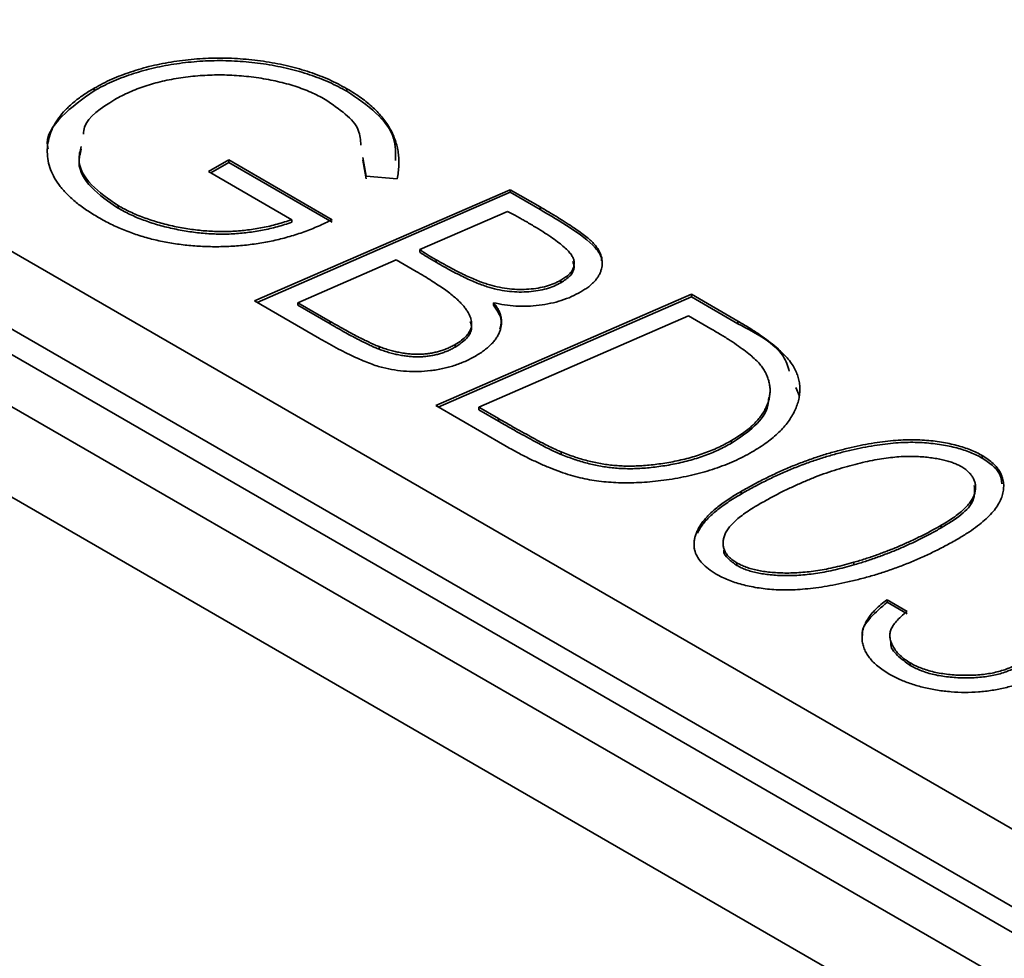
# Model space of a CAD drawing. Header units: millimetres. Extents: x 4 to 194, y 4 to 137.
# Tile 14 of 19: x 152 to 158, y 107 to 113. Entities that reach past the tile are written whole.
import ezdxf

# ---------------------------------------------------------------- set-up
doc = ezdxf.new("R2010")
doc.units = ezdxf.units.MM
doc.header["$LTSCALE"] = 0.666667

msp = doc.modelspace()

# ---------------------------------------------------------------- linework, layer by layer
at = {"color": 7, "linetype": 'Continuous', "lineweight": 35}
for p, q in [((135.4403068, 121.0584098), (170.3713831, 100.8931287)), ((170.1592514, 100.5257051), (135.2281752, 120.6909862)), ((168.3914835, 100.4849917), (134.0260944, 120.3237086)), ((164.4034018, 103.6852448), (140.2769178, 117.6131675)), ((164.1205589, 103.5219631), (139.9940749, 117.4498858)), ((152.5345008, 112.5034834), (152.5345008, 112.5198143)), ((154.1277575, 112.5002125), (154.1277575, 112.5165434)), ((153.2557725, 111.9941863), (153.3826889, 112.0674535)), ((153.2699168, 111.9860206), (153.3826889, 112.0511226)), ((153.3826889, 112.0674535), (154.0354029, 111.6906498)), ((153.3826889, 112.0511226), (153.3826889, 112.0674535)), ((153.3826889, 112.0511226), (154.0354029, 111.6743188)), ((154.249008, 111.9650754), (154.229256, 112.0823887)), ((154.249008, 111.9487445), (154.229256, 112.0660578)), ((153.7815699, 111.6906499), (153.2557725, 111.9941863)), ((154.4447658, 111.9479035), (154.249008, 111.9650754)), ((153.5458674, 111.177778), (155.1583884, 111.8797059)), ((153.5619953, 111.1684675), (155.1583884, 111.863375)), ((155.1583884, 111.8797059), (155.3464969, 111.7711132)), ((155.1583884, 111.863375), (155.1583884, 111.8797059)), ((155.1583884, 111.863375), (155.3464969, 111.7547822)), ((152.6849311, 111.7631229), (152.6849311, 111.7794539)), ((155.1413906, 111.7429837), (154.5872635, 111.5019208)), ((155.3464969, 111.7547822), (155.3464969, 111.7711132)), ((153.7815699, 111.674319), (153.7815699, 111.6906499)), ((154.5872635, 111.4855899), (154.5872635, 111.5019208)), ((154.43825, 111.4371578), (153.8183982, 111.1669842)), ((154.5640334, 111.3645446), (154.43825, 111.4371578)), ((154.6900998, 111.4219715), (154.6900998, 111.4383025)), ((155.4782293, 111.2930994), (155.4782293, 111.3094304)), ((154.6881168, 110.5183714), (156.3006378, 111.2202994)), ((156.3006378, 111.2202994), (156.5944158, 111.0507049)), ((156.3006378, 111.2039684), (156.3006378, 111.2202994)), ((153.9546635, 110.941785), (153.5458674, 111.177778)), ((153.8183982, 111.1669842), (154.022088, 111.0493965)), ((153.8183982, 111.1506532), (153.8183982, 111.1669842)), ((154.7042447, 110.509061), (156.3006378, 111.2039684)), ((155.0527187, 111.1508167), (155.0527187, 111.1671476)), ((156.3006378, 111.2039684), (156.5944158, 111.034374)), ((153.8183982, 111.1506532), (154.022088, 111.0330656)), ((154.022088, 111.0330656), (154.022088, 111.0493965)), ((156.2836399, 111.0835772), (154.9606475, 110.5075777)), ((156.4230215, 111.0031139), (156.2836399, 111.0835772)), ((156.5944158, 111.034374), (156.5944158, 111.0507049)), ((154.3311641, 110.873611), (154.3311641, 110.8899419)), ((154.8110673, 110.8870214), (154.8110673, 110.9033524)), ((156.9605455, 110.6316907), (156.9826284, 110.5778191)), ((155.124676, 110.2663512), (154.6881168, 110.5183714)), ((154.9606475, 110.5075777), (155.0847313, 110.4359456)), ((154.9606475, 110.4912467), (154.9606475, 110.5075777)), ((154.9606475, 110.4912467), (155.0847313, 110.4196147)), ((155.0847313, 110.4196147), (155.0847313, 110.4359456)), ((156.5536211, 110.2810936), (156.5536211, 110.2974245)), ((155.4799293, 110.2094617), (155.4799293, 110.2257927)), ((158.1355458, 110.1865656), (158.1355458, 110.2028965)), ((156.6145297, 109.9603852), (156.6145297, 109.9767162)), ((157.8763298, 109.7467977), (157.8763298, 109.7631286)), ((156.5867666, 109.5106412), (156.5867666, 109.5269722)), ((157.3244695, 109.5132579), (157.3244695, 109.5295889)), ((157.5346749, 109.2937594), (157.6615916, 109.2204919)), ((157.5346749, 109.2774284), (157.5346749, 109.2937594)), ((157.5346749, 109.2774284), (157.6615916, 109.204161)), ((157.6811392, 108.8788734), (157.6811392, 108.8952043))]:
    msp.add_line(p, q, dxfattribs=at)
for points, knots in [([(152.5345008, 112.519814), (152.5524318, 112.5297521), (152.5880714, 112.549505), (152.644731, 112.5767329), (152.704406, 112.6011043), (152.7659953, 112.6233696), (152.8301427, 112.6432726), (152.8966146, 112.6607872), (152.9657574, 112.6756832), (153.0368447, 112.6880354), (153.1092163, 112.6978341), (153.1820623, 112.7049569), (153.2550609, 112.7089202), (153.3281084, 112.7105836), (153.4011888, 112.7088314), (153.4742018, 112.7043462), (153.5473455, 112.6974125), (153.6200468, 112.6872058), (153.6917058, 112.6744657), (153.7615571, 112.6595714), (153.8286691, 112.6416872), (153.8934864, 112.6216835), (153.9558259, 112.5990701), (154.0161089, 112.5742724), (154.0735199, 112.5466106), (154.1096359, 112.5265891), (154.1277575, 112.5165431)], [0, 0, 0, 0, 0.042097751, 0.083673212, 0.124730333, 0.165830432, 0.20669516, 0.247998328, 0.289504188, 0.3316068, 0.373665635, 0.4153462, 0.456649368, 0.497783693, 0.539083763, 0.580419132, 0.622099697, 0.664543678, 0.707045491, 0.749056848, 0.790571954, 0.832151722, 0.873472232, 0.915198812, 0.957450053, 1, 1, 1, 1]), ([(152.5345008, 112.5034832), (152.5524318, 112.5134213), (152.5880714, 112.5331742), (152.644731, 112.5604021), (152.704406, 112.5847735), (152.7659953, 112.6070388), (152.8301427, 112.6269418), (152.8966146, 112.6444564), (152.9657574, 112.6593523), (153.0368447, 112.6717046), (153.1092163, 112.6815033), (153.1820623, 112.6886261), (153.2550609, 112.6925893), (153.3281084, 112.6942528), (153.4011888, 112.6925006), (153.4742018, 112.6880154), (153.5473455, 112.6810816), (153.6200468, 112.670875), (153.6917058, 112.6581349), (153.7615571, 112.6432406), (153.8286691, 112.6253564), (153.8934864, 112.6053527), (153.9558259, 112.5827393), (154.0161089, 112.5579416), (154.0735199, 112.5302798), (154.1096359, 112.5102583), (154.1277575, 112.5002123)], [0, 0, 0, 0, 0.042097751, 0.083673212, 0.124730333, 0.165830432, 0.20669516, 0.247998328, 0.289504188, 0.3316068, 0.373665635, 0.4153462, 0.456649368, 0.497783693, 0.539083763, 0.580419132, 0.622099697, 0.664543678, 0.707045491, 0.749056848, 0.790571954, 0.832151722, 0.873472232, 0.915198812, 0.957450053, 1, 1, 1, 1]), ([(153.9906422, 112.4491633), (153.9762815, 112.4571286), (153.9475914, 112.4730417), (153.9013559, 112.494812), (153.8522926, 112.5143715), (153.8012804, 112.5325591), (153.7473827, 112.5484887), (153.6911883, 112.5626046), (153.63256, 112.5746867), (153.5719577, 112.5849802), (153.5101512, 112.5930292), (153.448222, 112.599077), (153.3864816, 112.602323), (153.3249121, 112.6040518), (153.2634795, 112.6027586), (153.2022545, 112.5993523), (153.1413586, 112.5935491), (153.0808349, 112.5858015), (153.0216127, 112.57569), (152.964285, 112.5634817), (152.9087293, 112.5497378), (152.8557281, 112.5332978), (152.8043036, 112.515335), (152.7556594, 112.4948114), (152.7084635, 112.4728176), (152.6792518, 112.4565446), (152.6645337, 112.4483456)], [0, 0, 0, 0, 0.040710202, 0.081331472, 0.121826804, 0.16255898, 0.203838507, 0.2455207, 0.287785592, 0.331045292, 0.374608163, 0.417271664, 0.459367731, 0.501304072, 0.543226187, 0.584937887, 0.626998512, 0.669346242, 0.711625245, 0.753164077, 0.794238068, 0.835093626, 0.876091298, 0.917033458, 0.95819812, 1, 1, 1, 1]), ([(152.2450035, 112.1343507), (152.2436375, 112.1389547), (152.2227455, 112.209367), (152.3172465, 112.3498601), (152.4620496, 112.4522522), (152.5345008, 112.5034834)], [0, 0, 0, 0, 0.033775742, 0.516556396, 1, 1, 1, 1]), ([(152.5608474, 111.7045507), (152.5353137, 111.7199382), (152.4853695, 111.7500365), (152.4204728, 111.7986881), (152.3646397, 111.8483295), (152.3190581, 111.8996118), (152.2833195, 111.9522965), (152.2581178, 112.0064543), (152.2423546, 112.0618969), (152.2368246, 112.118242), (152.2410319, 112.1743972), (152.2547416, 112.2293265), (152.2772203, 112.282567), (152.3098932, 112.3338794), (152.3517852, 112.3834469), (152.4034246, 112.431039), (152.463946, 112.4771392), (152.510674, 112.5054025), (152.5345008, 112.519814)], [0, 0, 0, 0, 0.069868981, 0.136664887, 0.201112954, 0.263827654, 0.325441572, 0.38640196, 0.447475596, 0.509464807, 0.571230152, 0.631583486, 0.691274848, 0.750687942, 0.810602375, 0.871897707, 0.934680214, 1, 1, 1, 1]), ([(154.1277575, 112.5165431), (154.1435004, 112.5070894), (154.1746563, 112.48838), (154.2182212, 112.459011), (154.258013, 112.428551), (154.2937241, 112.3970268), (154.3264821, 112.3647485), (154.3552127, 112.331446), (154.3805318, 112.2972152), (154.4020193, 112.2620669), (154.4203922, 112.226081), (154.4342184, 112.189028), (154.4455189, 112.1511312), (154.4528481, 112.1123009), (154.4561123, 112.0724358), (154.4560184, 112.0317275), (154.4529077, 111.9900035), (154.4475042, 111.9620633), (154.4447657, 111.9479031)], [0, 0, 0, 0, 0.063444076, 0.125558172, 0.186965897, 0.247908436, 0.307718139, 0.367880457, 0.427800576, 0.487703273, 0.548140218, 0.609195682, 0.670990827, 0.734143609, 0.798056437, 0.864001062, 0.931075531, 1, 1, 1, 1]), ([(154.1277575, 112.5002125), (154.1929468, 112.4563917), (154.3232961, 112.36877), (154.4382141, 112.2151654), (154.4352882, 112.1102698), (154.4339834, 112.0634903)], [0, 0, 0, 0, 0.356618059, 0.713075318, 1, 1, 1, 1]), ([(152.6645337, 112.4483458), (152.5792787, 112.3943458), (152.4760953, 112.3289898), (152.4675804, 112.2449093), (152.4661009, 112.2303)], [0, 0, 0, 0, 0.8262463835, 1, 1, 1, 1]), ([(154.2160177, 112.1610155), (154.2141775, 112.1929338), (154.2078634, 112.3024481), (154.0807254, 112.3883196), (153.9906421, 112.4491636)], [0, 0, 0, 0, 0.291453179, 1, 1, 1, 1]), ([(152.4528404, 112.1516764), (152.4453901, 112.1236612), (152.4235622, 112.0415832), (152.5036894, 111.9047899), (152.6245006, 111.821244), (152.6849311, 111.7794539)], [0, 0, 0, 0, 0.2057130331, 0.6026930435, 1, 1, 1, 1]), ([(152.4528404, 112.1353454), (152.4453901, 112.1073303), (152.4235622, 112.0252522), (152.5036894, 111.888459), (152.6245006, 111.8049131), (152.6849311, 111.7631229)], [0, 0, 0, 0, 0.2057130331, 0.6026930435, 1, 1, 1, 1]), ([(152.684931, 111.7794535), (152.7098987, 111.7657886), (152.7597343, 111.7385133), (152.8437396, 111.7042101), (152.9327624, 111.6742357), (153.0272468, 111.650466), (153.1239651, 111.6321356), (153.220548, 111.6201633), (153.3158223, 111.61502), (153.4099732, 111.6163382), (153.5034566, 111.6250382), (153.5970859, 111.6397949), (153.6907216, 111.6616897), (153.7508226, 111.6808482), (153.7815698, 111.6906495)], [0, 0, 0, 0, 0.086149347, 0.171954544, 0.257223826, 0.344138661, 0.429780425, 0.512052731, 0.591223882, 0.66913641, 0.747482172, 0.827998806, 0.912005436, 1, 1, 1, 1]), ([(152.684931, 111.7631227), (152.7098987, 111.7494578), (152.7597343, 111.7221825), (152.8437396, 111.6878793), (152.9327624, 111.6579049), (153.0272468, 111.6341352), (153.1239651, 111.6158048), (153.220548, 111.6038325), (153.3158223, 111.5986891), (153.4099732, 111.6000074), (153.5034566, 111.6087074), (153.5970859, 111.6234641), (153.6907216, 111.6453589), (153.7508226, 111.6645174), (153.7815698, 111.6743187)], [0, 0, 0, 0, 0.086149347, 0.171954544, 0.257223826, 0.344138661, 0.429780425, 0.512052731, 0.591223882, 0.66913641, 0.747482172, 0.827998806, 0.912005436, 1, 1, 1, 1]), ([(155.258675, 111.6785473), (155.2504427, 111.6831709), (155.233021, 111.6929557), (155.2058017, 111.708658), (155.1743149, 111.725134), (155.1526896, 111.7368578), (155.1413905, 111.7429834)], [0, 0, 0, 0, 0.212803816, 0.45034909, 0.712811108, 1, 1, 1, 1]), ([(155.3464968, 111.7711128), (155.3685638, 111.7582292), (155.4107305, 111.7336105), (155.4702163, 111.6977196), (155.5230257, 111.6643964), (155.5690024, 111.6335798), (155.6087656, 111.6056513), (155.6413915, 111.5802038), (155.6681152, 111.5576259), (155.6940826, 111.5310241), (155.7168392, 111.4988332), (155.7346851, 111.4598049), (155.7399574, 111.4198311), (155.7360302, 111.3863392), (155.7274809, 111.3598936), (155.7183106, 111.3403663), (155.7064688, 111.3213351), (155.6914216, 111.3029354), (155.6736108, 111.2850878), (155.6532599, 111.2677709), (155.6300145, 111.2509966), (155.6125689, 111.2406084), (155.6037296, 111.235345)], [0, 0, 0, 0, 0.085681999, 0.163725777, 0.234896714, 0.299239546, 0.356051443, 0.405808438, 0.448924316, 0.48528302, 0.550012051, 0.612789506, 0.675390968, 0.738705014, 0.770964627, 0.802484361, 0.834289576, 0.866466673, 0.898571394, 0.931606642, 0.965346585, 1, 1, 1, 1]), ([(155.3464969, 111.7547822), (155.4106478, 111.7169764), (155.5387664, 111.6414726), (155.6810593, 111.5385788), (155.7360685, 111.4601234), (155.734512, 111.4319252), (155.7344113, 111.430101)], [0, 0, 0, 0, 0.395190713, 0.789253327, 0.986366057, 1, 1, 1, 1]), ([(154.035403, 111.6906495), (154.0066998, 111.6767378), (153.9504201, 111.6494606), (153.8608789, 111.6140294), (153.7695257, 111.5840645), (153.6759253, 111.5598379), (153.5801996, 111.5414841), (153.4825318, 111.5284299), (153.3826986, 111.521041), (153.281643, 111.5194875), (153.1811934, 111.5233722), (153.0828247, 111.5326412), (152.9877219, 111.5476599), (152.8954543, 111.5677656), (152.8067237, 111.5939694), (152.7207755, 111.6252106), (152.6379006, 111.6620516), (152.5868575, 111.6902047), (152.5608474, 111.7045507)], [0, 0, 0, 0, 0.0686253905, 0.1345569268, 0.1985433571, 0.2608813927, 0.322151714, 0.3830423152, 0.4442603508, 0.5062165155, 0.5679423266, 0.628434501, 0.6884877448, 0.7482792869, 0.808779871, 0.8707423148, 0.9341338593, 1, 1, 1, 1]), ([(155.4782294, 111.3094301), (155.4866167, 111.3146298), (155.5028316, 111.3246822), (155.5237225, 111.3408243), (155.5394367, 111.3577377), (155.5521574, 111.3748092), (155.5590519, 111.3927151), (155.5621625, 111.4108892), (155.5614527, 111.4296065), (155.5555285, 111.4490642), (155.5436404, 111.4699938), (155.5245325, 111.4928511), (155.4980242, 111.5180105), (155.4647649, 111.5456624), (155.4239291, 111.5756083), (155.3756975, 111.6078982), (155.3199442, 111.6425911), (155.2797494, 111.6661797), (155.258675, 111.6785473)], [0, 0, 0, 0, 0.048186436, 0.09315782, 0.136189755, 0.178150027, 0.218785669, 0.260035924, 0.301839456, 0.34537064, 0.393554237, 0.450792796, 0.517132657, 0.593146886, 0.679034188, 0.775543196, 0.882315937, 1, 1, 1, 1]), ([(154.5872636, 111.5019206), (154.6026766, 111.491745), (154.6357657, 111.4698999), (154.6711812, 111.4493043), (154.6901, 111.4383022)], [0, 0, 0, 0, 0.465803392, 1, 1, 1, 1]), ([(154.5872636, 111.4855897), (154.6026766, 111.4754142), (154.6357657, 111.453569), (154.6711812, 111.4329735), (154.6901, 111.4219714)], [0, 0, 0, 0, 0.465803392, 1, 1, 1, 1]), ([(154.6901, 111.4383022), (154.7073241, 111.4285107), (154.7405412, 111.4096273), (154.7894508, 111.382885), (154.836112, 111.3590123), (154.8795386, 111.3375733), (154.9207542, 111.319174), (154.9587678, 111.3031822), (154.9945026, 111.2900814), (155.0375513, 111.2762407), (155.0899465, 111.2635037), (155.1526107, 111.2538903), (155.2146168, 111.2497156), (155.2752105, 111.2516552), (155.3331743, 111.258471), (155.3868154, 111.270722), (155.4363976, 111.287115), (155.4642201, 111.3019569), (155.4782294, 111.3094301)], [0, 0, 0, 0, 0.078651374, 0.151681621, 0.219144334, 0.281497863, 0.337548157, 0.388623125, 0.43448004, 0.475185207, 0.548853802, 0.618757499, 0.685531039, 0.751061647, 0.815417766, 0.877095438, 0.938114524, 1, 1, 1, 1]), ([(154.6901, 111.4219714), (154.7073241, 111.4121798), (154.7405412, 111.3932965), (154.7894508, 111.3665542), (154.836112, 111.3426814), (154.8795386, 111.3212424), (154.9207542, 111.3028432), (154.9587678, 111.2868514), (154.9945026, 111.2737506), (155.0375513, 111.2599099), (155.0899465, 111.2471729), (155.1526107, 111.2375595), (155.2146168, 111.2333847), (155.2752105, 111.2353244), (155.3331743, 111.2421402), (155.3868154, 111.2543912), (155.4363976, 111.2707842), (155.4642201, 111.2856261), (155.4782294, 111.2930993)], [0, 0, 0, 0, 0.078651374, 0.151681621, 0.219144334, 0.281497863, 0.337548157, 0.388623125, 0.43448004, 0.475185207, 0.548853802, 0.618757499, 0.685531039, 0.751061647, 0.815417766, 0.877095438, 0.938114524, 1, 1, 1, 1]), ([(155.4782293, 111.2930994), (155.499047, 111.3070521), (155.5406085, 111.3349079), (155.5677236, 111.3844857), (155.5569221, 111.4149955), (155.5525254, 111.4274146)], [0, 0, 0, 0, 0.373062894, 0.744802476, 1, 1, 1, 1]), ([(154.8110674, 110.9033521), (154.8248778, 110.9118943), (154.8516849, 110.9284755), (154.8825988, 110.9565123), (154.9034682, 110.9859269), (154.9130667, 111.0114388), (154.9150408, 111.0324245), (154.9148759, 111.0488819), (154.9102556, 111.0658195), (154.9047943, 111.0835373), (154.8948861, 111.1016), (154.8834643, 111.1205107), (154.8688422, 111.1399773), (154.8514098, 111.1602449), (154.8306449, 111.1815127), (154.8053411, 111.2037641), (154.7763281, 111.2275543), (154.7419743, 111.2523115), (154.7037829, 111.2785766), (154.66161, 111.3063498), (154.6143434, 111.3350314), (154.5811761, 111.3544879), (154.5640333, 111.3645442)], [0, 0, 0, 0, 0.06431911, 0.124848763, 0.181998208, 0.238819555, 0.267727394, 0.297787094, 0.329324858, 0.362095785, 0.396898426, 0.433591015, 0.472500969, 0.513763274, 0.558309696, 0.606992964, 0.660446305, 0.718648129, 0.781793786, 0.849506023, 0.92221608, 1, 1, 1, 1]), ([(155.6037296, 111.235345), (155.5843989, 111.2249556), (155.5464606, 111.2045654), (155.4817201, 111.1805084), (155.4132516, 111.1618863), (155.3409823, 111.1500849), (155.2673268, 111.1438403), (155.1939842, 111.1451396), (155.1215084, 111.1519308), (155.0758079, 111.16204), (155.0527189, 111.1671474)], [0, 0, 0, 0, 0.132102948, 0.259265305, 0.383945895, 0.510028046, 0.634217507, 0.755374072, 0.876408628, 1, 1, 1, 1]), ([(155.0527189, 111.1671474), (155.0582591, 111.1600448), (155.0691966, 111.146023), (155.082726, 111.124489), (155.092468, 111.1027835), (155.0994883, 111.0809266), (155.1030164, 111.0589869), (155.1038746, 111.0368727), (155.100304, 111.0147564), (155.0949045, 110.9925345), (155.0861055, 110.9704825), (155.0741477, 110.948906), (155.0593694, 110.9277469), (155.0411685, 110.907243), (155.0201973, 110.8872153), (154.9960052, 110.8678161), (154.9694701, 110.8486326), (154.9493118, 110.8367489), (154.9391172, 110.8307389)], [0, 0, 0, 0, 0.06362925, 0.125616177, 0.186869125, 0.246623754, 0.307028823, 0.366717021, 0.427043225, 0.488267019, 0.54995883, 0.611653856, 0.673187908, 0.736130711, 0.799681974, 0.864193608, 0.93131827, 1, 1, 1, 1]), ([(155.0527187, 111.1508167), (155.0762093, 111.1184069), (155.1116726, 111.0694782), (155.0972709, 111.0179653), (155.0924087, 111.0005739)], [0, 0, 0, 0, 0.662388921, 1, 1, 1, 1]), ([(154.0220881, 111.0493963), (154.0391245, 111.0396051), (154.0718747, 111.020783), (154.1198091, 110.9942713), (154.1635543, 110.9700009), (154.2044443, 110.9489191), (154.2410783, 110.9301262), (154.2743569, 110.9143604), (154.3033668, 110.9007915), (154.322393, 110.8933651), (154.331164, 110.8899416)], [0, 0, 0, 0, 0.173766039, 0.334040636, 0.479859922, 0.612285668, 0.730311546, 0.834054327, 0.923499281, 1, 1, 1, 1]), ([(154.0220881, 111.0330655), (154.0391245, 111.0232743), (154.0718747, 111.0044522), (154.1198091, 110.9779404), (154.1635543, 110.9536701), (154.2044443, 110.9325883), (154.2410783, 110.9137954), (154.2743569, 110.8980296), (154.3033668, 110.8844607), (154.322393, 110.8770343), (154.331164, 110.8736107)], [0, 0, 0, 0, 0.173766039, 0.334040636, 0.479859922, 0.612285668, 0.730311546, 0.834054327, 0.923499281, 1, 1, 1, 1]), ([(154.8110673, 110.8870214), (154.8367997, 110.904159), (154.888199, 110.9383905), (154.9211883, 110.9980267), (154.9101571, 111.0344859), (154.9058964, 111.0485681)], [0, 0, 0, 0, 0.380928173, 0.76088561, 1, 1, 1, 1]), ([(156.5944156, 111.0507046), (156.6168131, 111.0375698), (156.6603284, 111.0120508), (156.7202259, 110.9730863), (156.7740564, 110.9352844), (156.8214624, 110.8984601), (156.8628632, 110.862739), (156.8971922, 110.827753), (156.9257089, 110.7939462), (156.9470484, 110.7606096), (156.9633577, 110.7276782), (156.9754446, 110.6945139), (156.9825822, 110.6608704), (156.986024, 110.6268157), (156.9838113, 110.5923982), (156.978819, 110.5574461), (156.9683673, 110.5221041), (156.9536837, 110.4865402), (156.9346511, 110.4511652), (156.9119637, 110.4162379), (156.8840689, 110.3824243), (156.8530799, 110.3491209), (156.8168352, 110.3169514), (156.7765837, 110.2855738), (156.7322518, 110.2549096), (156.6998321, 110.235598), (156.6833706, 110.2257923)], [0, 0, 0, 0, 0.058664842, 0.11397761, 0.165773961, 0.21440099, 0.259982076, 0.302494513, 0.342314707, 0.379545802, 0.415469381, 0.451274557, 0.487307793, 0.523281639, 0.559740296, 0.596851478, 0.634853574, 0.673747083, 0.713159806, 0.752706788, 0.792378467, 0.832294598, 0.87297082, 0.914413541, 0.956542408, 1, 1, 1, 1]), ([(156.5944158, 111.034374), (156.7114059, 110.972122), (156.8717435, 110.8868042), (156.90857, 110.7666759), (156.918526, 110.7341991)], [0, 0, 0, 0, 0.72964895, 1, 1, 1, 1]), ([(156.7558943, 110.7478224), (156.7500365, 110.7563465), (156.7376304, 110.7743992), (156.7118825, 110.8015408), (156.6806126, 110.8308196), (156.6418949, 110.8617304), (156.596823, 110.8945375), (156.5450221, 110.9292324), (156.4867233, 110.9658295), (156.4447817, 110.9903776), (156.4230215, 111.0031135)], [0, 0, 0, 0, 0.08544925, 0.180967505, 0.288046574, 0.406127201, 0.536420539, 0.67846868, 0.833183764, 1, 1, 1, 1]), ([(154.9391172, 110.8307389), (154.9284312, 110.8246848), (154.9074862, 110.8128186), (154.8735275, 110.7971681), (154.8394251, 110.7828298), (154.8041879, 110.7703584), (154.7682359, 110.7597782), (154.7316078, 110.7507326), (154.6939687, 110.7438313), (154.6434341, 110.7366383), (154.5796096, 110.7319263), (154.5032179, 110.7334397), (154.4279917, 110.7418206), (154.366182, 110.7543016), (154.3157602, 110.7686258), (154.2744711, 110.783269), (154.2294409, 110.8011704), (154.1808267, 110.822432), (154.1289048, 110.8472412), (154.0738043, 110.8756605), (154.014852, 110.9072779), (153.9752283, 110.9299948), (153.9546636, 110.9417848)], [0, 0, 0, 0, 0.038994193, 0.076430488, 0.113106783, 0.14889886, 0.184009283, 0.218198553, 0.252597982, 0.286799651, 0.353771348, 0.419517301, 0.485159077, 0.552718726, 0.589479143, 0.631431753, 0.678873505, 0.731932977, 0.790321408, 0.854474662, 0.924472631, 1, 1, 1, 1]), ([(154.331164, 110.8899416), (154.3424231, 110.8859442), (154.3645153, 110.8781009), (154.3980641, 110.8678476), (154.4312247, 110.8591723), (154.4638805, 110.8524487), (154.4959221, 110.8469037), (154.5276224, 110.8438563), (154.5587532, 110.8418422), (154.5894024, 110.8419528), (154.6196429, 110.8434401), (154.649067, 110.8471965), (154.6779253, 110.8522545), (154.7060964, 110.8589509), (154.733516, 110.8676047), (154.760218, 110.877919), (154.7866216, 110.8896767), (154.8028086, 110.898732), (154.8110674, 110.9033521)], [0, 0, 0, 0, 0.075231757, 0.147616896, 0.2159563, 0.282278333, 0.344897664, 0.406060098, 0.464954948, 0.523014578, 0.580252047, 0.637398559, 0.694195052, 0.751799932, 0.810493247, 0.871773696, 0.934577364, 1, 1, 1, 1]), ([(154.331164, 110.8736107), (154.3424231, 110.8696134), (154.3645153, 110.8617701), (154.3980641, 110.8515168), (154.4312247, 110.8428415), (154.4638805, 110.8361179), (154.4959221, 110.8305729), (154.5276224, 110.8275254), (154.5587532, 110.8255113), (154.5894024, 110.825622), (154.6196429, 110.8271093), (154.649067, 110.8308657), (154.6779253, 110.8359237), (154.7060964, 110.8426201), (154.733516, 110.8512739), (154.760218, 110.8615882), (154.7866216, 110.8733459), (154.8028086, 110.8824012), (154.8110674, 110.8870213)], [0, 0, 0, 0, 0.075231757, 0.147616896, 0.2159563, 0.282278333, 0.344897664, 0.406060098, 0.464954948, 0.523014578, 0.580252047, 0.637398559, 0.694195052, 0.751799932, 0.810493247, 0.871773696, 0.934577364, 1, 1, 1, 1]), ([(156.553621, 110.2974242), (156.5675178, 110.3056578), (156.594895, 110.321878), (156.6318627, 110.3477087), (156.6655647, 110.3738526), (156.6951564, 110.4008163), (156.7209009, 110.4284433), (156.7430442, 110.4566365), (156.7617094, 110.4853342), (156.7758686, 110.5146559), (156.7872235, 110.5441037), (156.793741, 110.573722), (156.7974119, 110.6031065), (156.7966919, 110.6323564), (156.7925566, 110.6614528), (156.7841566, 110.6903987), (156.7724479, 110.7193683), (156.7614498, 110.738273), (156.7558943, 110.7478224)], [0, 0, 0, 0, 0.070038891, 0.137978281, 0.20403424, 0.268558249, 0.332333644, 0.395084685, 0.457111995, 0.518953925, 0.580473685, 0.640810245, 0.700750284, 0.759896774, 0.818918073, 0.878512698, 0.938632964, 1, 1, 1, 1]), ([(156.5536211, 110.2810936), (156.6056843, 110.3157261), (156.7097482, 110.3849496), (156.7847578, 110.4893155), (156.7880113, 110.5523584), (156.7888993, 110.5695644)], [0, 0, 0, 0, 0.42127888, 0.842051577, 1, 1, 1, 1]), ([(155.0847313, 110.4359454), (155.107672, 110.4228039), (155.1515632, 110.3976611), (155.214424, 110.3617628), (155.2725471, 110.3300101), (155.3246652, 110.3018771), (155.3708958, 110.2771733), (155.4122176, 110.2567816), (155.4474683, 110.2396622), (155.4698471, 110.2301002), (155.4799292, 110.2257923)], [0, 0, 0, 0, 0.180311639, 0.344981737, 0.493300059, 0.62674483, 0.743094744, 0.844699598, 0.930033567, 1, 1, 1, 1]), ([(155.0847313, 110.4196146), (155.107672, 110.4064731), (155.1515632, 110.3813302), (155.214424, 110.345432), (155.2725471, 110.3136793), (155.3246652, 110.2855463), (155.3708958, 110.2608425), (155.4122176, 110.2404508), (155.4474683, 110.2233314), (155.4698471, 110.2137694), (155.4799292, 110.2094614)], [0, 0, 0, 0, 0.180311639, 0.344981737, 0.493300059, 0.62674483, 0.743094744, 0.844699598, 0.930033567, 1, 1, 1, 1]), ([(155.4799292, 110.2257923), (155.5072502, 110.2151652), (155.5602942, 110.1945326), (155.6435796, 110.1697252), (155.7270461, 110.1518309), (155.7972199, 110.1417663), (155.8538425, 110.137694), (155.897377, 110.1361634), (155.94214, 110.1365915), (155.9882266, 110.1385224), (156.035608, 110.1423576), (156.0842517, 110.147869), (156.1339253, 110.1554519), (156.1847472, 110.164007), (156.2352224, 110.1748604), (156.2851906, 110.1870313), (156.3334073, 110.2013782), (156.3805596, 110.2170062), (156.4261925, 110.2344665), (156.4702119, 110.253738), (156.5129139, 110.274744), (156.539968, 110.2898173), (156.553621, 110.2974242)], [0, 0, 0, 0, 0.083460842, 0.1620398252, 0.2368711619, 0.3087475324, 0.3447024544, 0.3813893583, 0.4192128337, 0.4580969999, 0.4984491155, 0.5404174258, 0.583669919, 0.6286536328, 0.674545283, 0.7201199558, 0.7660453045, 0.811946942, 0.857888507, 0.9047096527, 0.951911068, 1, 1, 1, 1]), ([(156.6145296, 109.9767158), (156.6398411, 109.9910029), (156.6896364, 110.01911), (156.7663947, 110.0586981), (156.8429988, 110.0955738), (156.9200764, 110.1293563), (156.9976893, 110.1598832), (157.074993, 110.1880482), (157.1528722, 110.213112), (157.2308844, 110.2348885), (157.3074246, 110.2537457), (157.3816982, 110.2697417), (157.4531998, 110.2827805), (157.5221203, 110.2924434), (157.588163, 110.2991485), (157.6514464, 110.3025827), (157.7120985, 110.3032231), (157.7700291, 110.3005918), (157.8250826, 110.2951329), (157.8777314, 110.2883601), (157.9273877, 110.2788367), (157.9745799, 110.2678116), (158.0191226, 110.2546853), (158.0606774, 110.2393344), (158.1002578, 110.2225053), (158.1237859, 110.209431), (158.1355458, 110.2028962)], [0, 0, 0, 0, 0.061282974, 0.120562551, 0.17815003, 0.233934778, 0.288035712, 0.340702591, 0.392153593, 0.44231507, 0.490660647, 0.536184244, 0.579517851, 0.620401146, 0.658891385, 0.695511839, 0.730339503, 0.763794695, 0.795941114, 0.826993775, 0.857084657, 0.886413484, 0.915076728, 0.943516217, 0.971768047, 1, 1, 1, 1]), ([(156.6833706, 110.2257923), (156.6651626, 110.2156858), (156.6289701, 110.195597), (156.5713878, 110.1679595), (156.5114625, 110.1429337), (156.449513, 110.1201928), (156.3851423, 110.1001538), (156.3187346, 110.0823479), (156.2498893, 110.0673663), (156.1796912, 110.0547198), (156.1092206, 110.0445802), (156.0397525, 110.0372592), (155.9719468, 110.0323253), (155.905751, 110.0306205), (155.8413609, 110.0313085), (155.7787659, 110.0349621), (155.7178454, 110.0411694), (155.6578963, 110.0501531), (155.5978632, 110.0629741), (155.5362261, 110.0795039), (155.4729137, 110.1007446), (155.4070906, 110.1256166), (155.3392633, 110.15473), (155.269436, 110.1881168), (155.1967447, 110.2252474), (155.1491939, 110.2523675), (155.124676, 110.266351)], [0, 0, 0, 0, 0.04264961, 0.084775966, 0.126343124, 0.167491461, 0.208667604, 0.249770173, 0.291060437, 0.332827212, 0.373906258, 0.413633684, 0.452030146, 0.489231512, 0.525443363, 0.560705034, 0.595368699, 0.629835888, 0.665153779, 0.703327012, 0.744472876, 0.78870744, 0.836139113, 0.887128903, 0.941802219, 1, 1, 1, 1]), ([(155.4799292, 110.2094614), (155.5072502, 110.1988344), (155.5602942, 110.1782018), (155.6435796, 110.1533944), (155.7270461, 110.1355001), (155.7972199, 110.1254355), (155.8538425, 110.1213632), (155.897377, 110.1198326), (155.94214, 110.1202607), (155.9882266, 110.1221916), (156.035608, 110.1260268), (156.0842517, 110.1315382), (156.1339253, 110.1391211), (156.1847472, 110.1476762), (156.2352224, 110.1585295), (156.2851906, 110.1707005), (156.3334073, 110.1850473), (156.3805596, 110.2006754), (156.4261925, 110.2181357), (156.4702119, 110.2374072), (156.5129139, 110.2584131), (156.539968, 110.2734865), (156.553621, 110.2810934)], [0, 0, 0, 0, 0.083460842, 0.1620398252, 0.2368711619, 0.3087475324, 0.3447024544, 0.3813893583, 0.4192128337, 0.4580969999, 0.4984491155, 0.5404174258, 0.583669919, 0.6286536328, 0.674545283, 0.7201199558, 0.7660453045, 0.811946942, 0.857888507, 0.9047096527, 0.951911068, 1, 1, 1, 1]), ([(156.6145296, 109.960385), (156.6398411, 109.9746721), (156.6896364, 110.0027792), (156.7663947, 110.0423673), (156.8429988, 110.079243), (156.9200764, 110.1130255), (156.9976893, 110.1435524), (157.074993, 110.1717174), (157.1528722, 110.1967811), (157.2308844, 110.2185577), (157.3074246, 110.2374149), (157.3816982, 110.2534109), (157.4531998, 110.2664497), (157.5221203, 110.2761125), (157.588163, 110.2828177), (157.6514464, 110.2862519), (157.7120985, 110.2868923), (157.7700291, 110.284261), (157.8250826, 110.2788021), (157.8777314, 110.2720293), (157.9273877, 110.2625059), (157.9745799, 110.2514808), (158.0191226, 110.2383545), (158.0606774, 110.2230035), (158.1002578, 110.2061744), (158.1237859, 110.1931002), (158.1355458, 110.1865654)], [0, 0, 0, 0, 0.061282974, 0.120562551, 0.17815003, 0.233934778, 0.288035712, 0.340702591, 0.392153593, 0.44231507, 0.490660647, 0.536184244, 0.579517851, 0.620401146, 0.658891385, 0.695511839, 0.730339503, 0.763794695, 0.795941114, 0.826993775, 0.857084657, 0.886413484, 0.915076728, 0.943516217, 0.971768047, 1, 1, 1, 1]), ([(157.9989971, 110.1351893), (157.9910393, 110.1394473), (157.9750211, 110.1480182), (157.9475248, 110.1589748), (157.917499, 110.1688723), (157.8839972, 110.1771913), (157.847631, 110.1840859), (157.8083722, 110.1898936), (157.7661479, 110.1942316), (157.7209438, 110.1972682), (157.6728914, 110.1980644), (157.6223816, 110.1963846), (157.5694114, 110.1920859), (157.5140204, 110.1848748), (157.4558911, 110.1752323), (157.3953461, 110.1626987), (157.3324073, 110.1476002), (157.2673794, 110.1299152), (157.2008017, 110.1098364), (157.1338508, 110.0867442), (157.066408, 110.0613245), (156.9990263, 110.0329265), (156.9305922, 110.0025698), (156.8628122, 109.9689789), (156.7942731, 109.9331759), (156.7495131, 109.9078459), (156.7267148, 109.8949442)], [0, 0, 0, 0, 0.022316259, 0.0449203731, 0.0686043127, 0.0934217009, 0.1198618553, 0.1473563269, 0.1768003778, 0.2081077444, 0.2409832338, 0.2756489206, 0.3121672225, 0.3509948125, 0.392473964, 0.4366312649, 0.4833578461, 0.5327651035, 0.5846026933, 0.6379584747, 0.6932915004, 0.7503893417, 0.8097028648, 0.870950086, 0.9342691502, 1, 1, 1, 1]), ([(158.1355458, 110.2028962), (158.1482602, 110.1950486), (158.1733004, 110.1795933), (158.2045114, 110.1538001), (158.2301169, 110.1265815), (158.2494363, 110.0977168), (158.2623203, 110.0671955), (158.270282, 110.0352558), (158.2708946, 110.0016324), (158.2665513, 109.9667364), (158.2555528, 109.9308969), (158.2370172, 109.8947528), (158.2121381, 109.8583081), (158.1793902, 109.8219153), (158.1398673, 109.7854357), (158.0932746, 109.7488164), (158.0398244, 109.7120338), (158.0001139, 109.6884109), (157.979733, 109.6762868)], [0, 0, 0, 0, 0.05392042, 0.106192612, 0.157531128, 0.209200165, 0.261138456, 0.315047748, 0.370922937, 0.429689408, 0.490605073, 0.553348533, 0.61874427, 0.687085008, 0.759044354, 0.834686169, 0.915154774, 1, 1, 1, 1]), ([(158.1355458, 110.1865656), (158.1783015, 110.1574106), (158.2484027, 110.1096089), (158.2563428, 110.0480183), (158.2594401, 110.0239927)], [0, 0, 0, 0, 0.609914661, 1, 1, 1, 1]), ([(157.87633, 109.7631283), (157.8916137, 109.7721926), (157.9211957, 109.7897368), (157.961387, 109.8168057), (157.9959832, 109.8436007), (158.0254042, 109.8700312), (158.0496592, 109.8960164), (158.0685473, 109.9216199), (158.0821929, 109.9468605), (158.0900458, 109.9716968), (158.0931026, 109.9958219), (158.0923026, 110.0189862), (158.0877883, 110.0411528), (158.0781478, 110.0621335), (158.064788, 110.0821451), (158.0471808, 110.101082), (158.0254864, 110.119092), (158.0079419, 110.1297536), (157.9989971, 110.1351893)], [0, 0, 0, 0, 0.08939068, 0.173016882, 0.251773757, 0.325416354, 0.394884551, 0.460150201, 0.521820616, 0.581372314, 0.638170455, 0.692510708, 0.744937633, 0.795496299, 0.845511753, 0.896190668, 0.947074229, 1, 1, 1, 1]), ([(157.8763298, 109.7467977), (157.9645477, 109.8011817), (158.0915071, 109.8794489), (158.0865283, 109.9826706), (158.0850091, 110.0141685)], [0, 0, 0, 0, 0.694852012, 1, 1, 1, 1]), ([(156.4567338, 109.4555033), (156.4399939, 109.4659682), (156.4071797, 109.4864817), (156.3686965, 109.5215423), (156.3402382, 109.558734), (156.3251725, 109.5915221), (156.3188763, 109.6185858), (156.3167743, 109.6394795), (156.3181253, 109.6607986), (156.3218431, 109.6825871), (156.3279672, 109.7049138), (156.3375581, 109.7277086), (156.3496646, 109.7510409), (156.3648258, 109.7748419), (156.3828379, 109.7991538), (156.4050733, 109.8236368), (156.4310706, 109.8484182), (156.4605737, 109.8735381), (156.4934135, 109.8990901), (156.5301506, 109.9248229), (156.570751, 109.9508251), (156.5996937, 109.9679418), (156.6145296, 109.9767158)], [0, 0, 0, 0, 0.071774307, 0.140694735, 0.208329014, 0.276333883, 0.311043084, 0.346039, 0.381824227, 0.418592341, 0.456497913, 0.495805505, 0.536890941, 0.5793679, 0.623733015, 0.670250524, 0.718758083, 0.769886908, 0.823374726, 0.879283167, 0.938120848, 1, 1, 1, 1]), ([(156.3388885, 109.713387), (156.3422619, 109.7204342), (156.3501617, 109.7354904), (156.3648258, 109.7585111), (156.3828379, 109.782823), (156.4050733, 109.807306), (156.4310706, 109.8320874), (156.4605737, 109.8572073), (156.4934135, 109.8827593), (156.5301506, 109.908492), (156.570751, 109.9344943), (156.5996937, 109.951611), (156.6145296, 109.960385)], [0.4999998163, 0.4999998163, 0.4999998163, 0.4999998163, 0.5368909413, 0.5793678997, 0.6237330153, 0.6702505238, 0.7187580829, 0.7698869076, 0.8233747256, 0.879283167, 0.9381208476, 1, 1, 1, 1]), ([(156.7267148, 109.8949442), (156.7109355, 109.8856179), (156.6804587, 109.8676047), (156.6393687, 109.8397102), (156.6027472, 109.8127986), (156.5725486, 109.7860292), (156.5470148, 109.7600478), (156.5275849, 109.7344199), (156.5130125, 109.7093799), (156.5042588, 109.6849311), (156.5002793, 109.6613511), (156.5004879, 109.6387636), (156.5047758, 109.6172816), (156.5125506, 109.5968087), (156.5248163, 109.5774856), (156.5415668, 109.5593977), (156.5617977, 109.5422132), (156.5783917, 109.5320839), (156.5867666, 109.5269718)], [0, 0, 0, 0, 0.092808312, 0.179253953, 0.260629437, 0.336322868, 0.406531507, 0.473106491, 0.535224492, 0.594306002, 0.650471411, 0.70365721, 0.754844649, 0.804194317, 0.85258493, 0.900860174, 0.949964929, 1, 1, 1, 1]), ([(157.3244694, 109.5295885), (157.3491342, 109.5369915), (157.3986612, 109.551857), (157.4711031, 109.576396), (157.5418673, 109.6030645), (157.6118937, 109.6310755), (157.6799014, 109.6615055), (157.747247, 109.6932794), (157.8128281, 109.7272383), (157.8550447, 109.7510983), (157.87633, 109.7631283)], [0, 0, 0, 0, 0.121360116, 0.243691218, 0.366513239, 0.490270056, 0.615532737, 0.742069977, 0.869954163, 1, 1, 1, 1]), ([(157.3244694, 109.5132576), (157.3491342, 109.5206607), (157.3986612, 109.5355261), (157.4711031, 109.5600652), (157.5418673, 109.5867337), (157.6118937, 109.6147447), (157.6799014, 109.6451747), (157.747247, 109.6769486), (157.8128281, 109.7109075), (157.8550447, 109.7347675), (157.87633, 109.7467975)], [0, 0, 0, 0, 0.121360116, 0.243691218, 0.366513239, 0.490270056, 0.615532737, 0.742069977, 0.869954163, 1, 1, 1, 1]), ([(157.979733, 109.6762868), (157.955391, 109.6625281), (157.9073365, 109.6353666), (157.8324254, 109.5973413), (157.7573614, 109.561496), (157.6806486, 109.5288953), (157.6035045, 109.498625), (157.5253331, 109.4711491), (157.4462278, 109.4463777), (157.3666513, 109.4246181), (157.2883849, 109.4057147), (157.2127117, 109.3894152), (157.1399904, 109.376608), (157.0704206, 109.3663147), (157.0036884, 109.3597753), (156.9401328, 109.3554713), (156.8795321, 109.3551359), (156.8220032, 109.3573183), (156.7674125, 109.3623571), (156.7153625, 109.3693002), (156.6660507, 109.3785928), (156.6188282, 109.3893841), (156.5746078, 109.4029921), (156.5327137, 109.4183901), (156.4926603, 109.435502), (156.4687709, 109.4488019), (156.4567338, 109.4555033)], [0, 0, 0, 0, 0.059076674, 0.116625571, 0.172954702, 0.22798785, 0.281773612, 0.334694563, 0.386654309, 0.437791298, 0.487343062, 0.533772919, 0.577809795, 0.619162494, 0.658233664, 0.695131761, 0.730021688, 0.763185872, 0.795014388, 0.825803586, 0.855741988, 0.884909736, 0.913775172, 0.942491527, 0.971023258, 1, 1, 1, 1]), ([(156.5055197, 109.6067772), (156.5052802, 109.6054408), (156.5019199, 109.5866884), (156.5300625, 109.550945), (156.5678608, 109.524079), (156.5867666, 109.5106412)], [0, 0, 0, 0, 0.036935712, 0.518297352, 1, 1, 1, 1]), ([(156.5867666, 109.5269718), (156.5960096, 109.5219284), (156.6145169, 109.5118299), (156.6460662, 109.4990848), (156.6802503, 109.4882898), (156.7169873, 109.4792713), (156.7564412, 109.4720625), (156.7986019, 109.4666219), (156.8436826, 109.4635625), (156.8910753, 109.4618138), (156.9407148, 109.4623507), (156.991936, 109.4651615), (157.0444737, 109.4702629), (157.0981418, 109.4777528), (157.1531492, 109.487206), (157.2092885, 109.4990664), (157.2667582, 109.5131816), (157.3049147, 109.5240292), (157.3244694, 109.5295885)], [0, 0, 0, 0, 0.048502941, 0.0971183, 0.146492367, 0.197050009, 0.249269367, 0.304288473, 0.361705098, 0.422379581, 0.485479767, 0.551020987, 0.618646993, 0.688689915, 0.761689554, 0.837645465, 0.916795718, 1, 1, 1, 1]), ([(156.5867666, 109.5106409), (156.5960096, 109.5055975), (156.6145169, 109.495499), (156.6460662, 109.482754), (156.6802503, 109.471959), (156.7169873, 109.4629405), (156.7564412, 109.4557317), (156.7986019, 109.4502911), (156.8436826, 109.4472317), (156.8910753, 109.445483), (156.9407148, 109.4460199), (156.991936, 109.4488307), (157.0444737, 109.4539321), (157.0981418, 109.461422), (157.1531492, 109.4708752), (157.2092885, 109.4827355), (157.2667582, 109.4968508), (157.3049147, 109.5076984), (157.3244694, 109.5132576)], [0, 0, 0, 0, 0.048502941, 0.0971183, 0.146492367, 0.197050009, 0.249269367, 0.304288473, 0.361705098, 0.422379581, 0.485479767, 0.551020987, 0.618646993, 0.688689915, 0.761689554, 0.837645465, 0.916795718, 1, 1, 1, 1]), ([(157.3799535, 109.0688219), (157.3797621, 109.0696404), (157.3708021, 109.1079575), (157.4270759, 109.1841097), (157.4987837, 109.2463006), (157.5346749, 109.2774284)], [0, 0, 0, 0, 0.010784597, 0.504876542, 1, 1, 1, 1]), ([(157.5491231, 108.8248804), (157.5360376, 108.832825), (157.5103333, 108.8484307), (157.4764359, 108.8736547), (157.4473803, 108.899839), (157.4234065, 108.9271916), (157.404451, 108.9555323), (157.3901137, 108.9848734), (157.3808823, 109.0151711), (157.3762228, 109.0462623), (157.3771247, 109.0777658), (157.3833886, 109.1093153), (157.3950949, 109.1406946), (157.4122551, 109.17188), (157.4346116, 109.2028387), (157.462918, 109.2334349), (157.4958688, 109.2641051), (157.521553, 109.2837318), (157.534675, 109.293759)], [0, 0, 0, 0, 0.06347451, 0.124685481, 0.18460717, 0.243359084, 0.301946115, 0.360333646, 0.419678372, 0.479892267, 0.540848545, 0.601878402, 0.663569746, 0.72649195, 0.791181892, 0.857574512, 0.927234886, 1, 1, 1, 1]), ([(157.6615916, 109.2204916), (157.6485202, 109.2097642), (157.6238857, 109.1895473), (157.5939011, 109.1591182), (157.5716638, 109.1309136), (157.5580222, 109.1040293), (157.5522212, 109.0775993), (157.5532504, 109.0508521), (157.5606366, 109.0231379), (157.5738625, 108.9950179), (157.5923599, 108.9671266), (157.6175724, 108.94128), (157.6458764, 108.9166166), (157.669321, 108.9023803), (157.681139, 108.895204)], [0, 0, 0, 0, 0.109174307, 0.205750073, 0.291121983, 0.366704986, 0.438109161, 0.512124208, 0.588787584, 0.671053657, 0.754434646, 0.83672076, 0.917693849, 1, 1, 1, 1]), ([(157.5589756, 109.0237338), (157.5585979, 109.0217477), (157.5532347, 108.9935475), (157.5973662, 108.9400706), (157.6532148, 108.8992725), (157.6811392, 108.8788734)], [0, 0, 0, 0, 0.036498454, 0.518247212, 1, 1, 1, 1]), ([(157.681139, 108.895204), (157.6923524, 108.8891175), (157.7145006, 108.8770957), (157.751331, 108.8616531), (157.790182, 108.8483617), (157.8314955, 108.8372692), (157.8754825, 108.8288678), (157.9215994, 108.8224032), (157.9701994, 108.8186167), (158.0202942, 108.816765), (158.070419, 108.8174427), (158.1187876, 108.8202918), (158.1644726, 108.8255982), (158.2078007, 108.8329245), (158.2480896, 108.8433733), (158.2863789, 108.8552749), (158.3215897, 108.8700472), (158.3427379, 108.8814442), (158.3534004, 108.8871904)], [0, 0, 0, 0, 0.062422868, 0.123294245, 0.184298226, 0.245523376, 0.307826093, 0.372067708, 0.437875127, 0.506615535, 0.575626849, 0.64115236, 0.703695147, 0.764566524, 0.823957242, 0.882631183, 0.940824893, 1, 1, 1, 1]), ([(157.681139, 108.8788732), (157.6923524, 108.8727867), (157.7145006, 108.8607649), (157.751331, 108.8453223), (157.790182, 108.8320309), (157.8314955, 108.8209384), (157.8754825, 108.8125369), (157.9215994, 108.8060724), (157.9701994, 108.8022859), (158.0202942, 108.8004342), (158.070419, 108.8011119), (158.1187876, 108.803961), (158.1644726, 108.8092674), (158.2078007, 108.8165937), (158.2480896, 108.8270425), (158.2863789, 108.8389441), (158.3215897, 108.8537164), (158.3427379, 108.8651134), (158.3534004, 108.8708596)], [0, 0, 0, 0, 0.062422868, 0.123294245, 0.184298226, 0.245523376, 0.307826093, 0.372067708, 0.437875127, 0.506615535, 0.575626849, 0.64115236, 0.703695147, 0.764566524, 0.823957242, 0.882631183, 0.940824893, 1, 1, 1, 1]), ([(158.4939152, 108.8217731), (158.4724179, 108.8102423), (158.4299604, 108.7874688), (158.3576598, 108.7596442), (158.2801005, 108.7376176), (158.1977551, 108.7214107), (158.1122988, 108.7116626), (158.0254216, 108.7082263), (157.9380483, 108.7119865), (157.8513384, 108.722303), (157.7673116, 108.7388477), (157.6881038, 108.7614891), (157.614272, 108.7898288), (157.5709821, 108.8131198), (157.5491231, 108.8248804)], [0, 0, 0, 0, 0.083739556, 0.165387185, 0.247203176, 0.330142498, 0.413223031, 0.495427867, 0.578208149, 0.662771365, 0.747759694, 0.831143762, 0.914737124, 1, 1, 1, 1])]:
    msp.add_open_spline(points, degree=3, knots=knots, dxfattribs=at)

doc.saveas('drawing.dxf')
